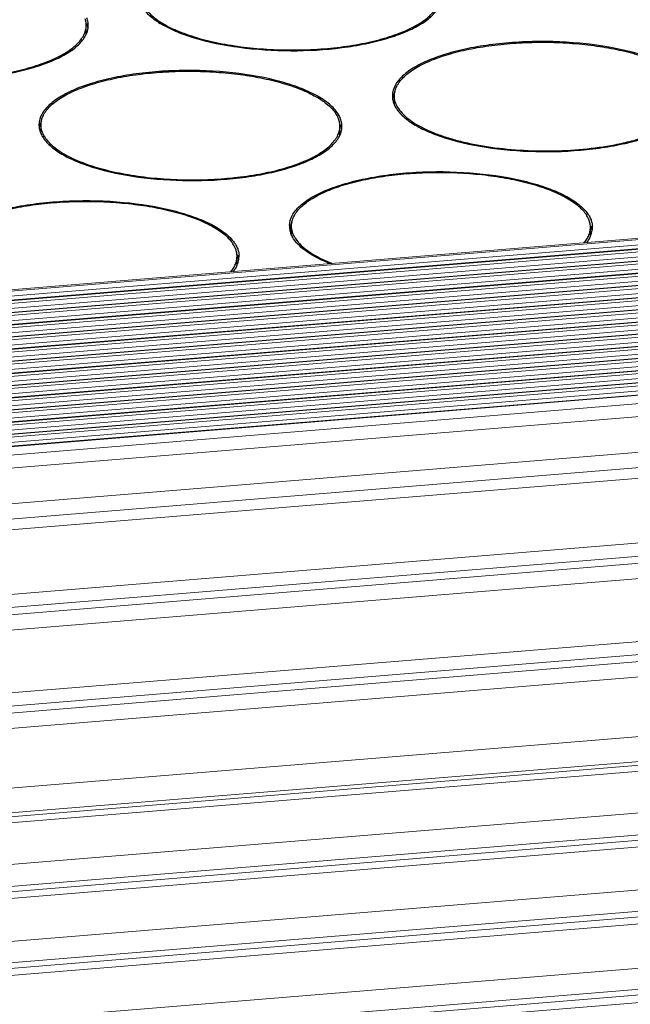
# Model space of a CAD drawing. Header units: millimetres. Extents: x 24895 to 26296, y -11704 to -10713.
# Tile 29 of 47: x 26057 to 26084, y -11367 to -11323. Entities that reach past the tile are written whole.
import ezdxf

# ---------------------------------------------------------------- set-up
doc = ezdxf.new("R2010")
doc.units = ezdxf.units.MM
doc.header["$LTSCALE"] = 50
doc.layers.get('0').update_dxf_attribs({"lineweight": 18})
doc.layers.add('02___PRT_ALL_AXES', color=7, linetype='Continuous')

msp = doc.modelspace()

# ---------------------------------------------------------------- linework, layer by layer
at = {"color": 7, "linetype": 'Continuous'}
for p, q in [((26201.594, -11323.471), (25789.028, -11357.292)), ((25789.066, -11357.35), (26201.631, -11323.529)), ((25789.118, -11357.569), (26201.684, -11323.748)), ((26201.889, -11323.925), (25789.324, -11357.745)), ((25789.399, -11357.861), (26201.964, -11324.04)), ((26201.868, -11323.908), (25789.422, -11357.719)), ((25789.452, -11358.08), (26202.017, -11324.259)), ((26202.223, -11324.435), (25789.657, -11358.256)), ((25789.732, -11358.371), (26202.298, -11324.55)), ((26202.201, -11324.419), (25789.755, -11358.23)), ((25789.785, -11358.591), (26202.35, -11324.77)), ((26202.556, -11324.946), (25789.991, -11358.767)), ((26202.534, -11324.929), (25790.088, -11358.741)), ((25790.066, -11358.882), (26202.631, -11325.061)), ((25790.118, -11359.101), (26202.683, -11325.281)), ((26202.867, -11325.44), (25790.422, -11359.251)), ((26202.889, -11325.457), (25790.324, -11359.278)), ((25790.399, -11359.393), (26202.964, -11325.572)), ((25790.529, -11359.606), (26203.016, -11325.791)), ((26203.222, -11325.967), (25790.657, -11359.788)), ((25790.732, -11359.903), (26203.297, -11326.082)), ((26203.2, -11325.951), (25790.755, -11359.762)), ((25790.862, -11360.116), (26203.35, -11326.302)), ((26203.555, -11326.478), (25790.99, -11360.299)), ((25791.065, -11360.414), (26203.63, -11326.593)), ((26203.534, -11326.462), (25791.088, -11360.273)), ((25791.196, -11360.627), (26203.683, -11326.813)), ((26203.889, -11326.989), (25791.323, -11360.81)), ((25791.398, -11360.925), (26203.964, -11327.104)), ((26203.867, -11326.972), (25791.421, -11360.783)), ((25791.529, -11361.138), (26204.016, -11327.323)), ((26204.222, -11327.499), (25791.657, -11361.32)), ((25791.732, -11361.435), (26204.297, -11327.614)), ((26204.2, -11327.483), (25791.755, -11361.294)), ((25791.862, -11361.649), (26204.349, -11327.834)), ((26204.555, -11328.01), (25791.99, -11361.831)), ((26204.533, -11327.994), (25792.088, -11361.805)), ((25792.065, -11361.946), (26204.63, -11328.125)), ((25792.195, -11362.159), (26204.683, -11328.345)), ((26204.888, -11328.521), (25792.323, -11362.342)), ((25792.398, -11362.457), (26204.963, -11328.636)), ((26204.866, -11328.504), (25792.421, -11362.315)), ((25792.529, -11362.67), (26205.016, -11328.855)), ((26205.221, -11329.031), (25792.656, -11362.852)), ((25792.731, -11362.967), (26205.297, -11329.147)), ((26205.2, -11329.015), (25792.754, -11362.826)), ((25792.862, -11363.181), (26205.349, -11329.366)), ((26205.555, -11329.542), (25792.989, -11363.363)), ((25793.065, -11363.478), (26205.63, -11329.657)), ((26205.533, -11329.526), (25793.087, -11363.337)), ((25793.195, -11363.691), (26205.682, -11329.877)), ((26205.866, -11330.036), (25793.301, -11363.857)), ((26205.888, -11330.053), (25793.323, -11363.874)), ((25793.55, -11364.222), (26206.115, -11330.401)), ((25793.908, -11364.771), (26206.25, -11330.968)), ((25794.888, -11366.272), (26206.392, -11332.538)), ((25795.306, -11366.914), (26206.307, -11333.221)), ((25795.599, -11367.363), (26204.899, -11333.81)), ((26206.67, -11336.524), (25797.124, -11370.098)), ((26206.805, -11337.091), (25797.294, -11370.662)), ((26206.833, -11337.405), (25797.38, -11370.971)), ((26206.748, -11338.088), (25797.537, -11371.634)), ((25797.984, -11374.377), (26207.061, -11340.842)), ((25798.052, -11374.949), (26207.196, -11341.409)), ((26207.224, -11341.723), (25798.078, -11375.263)), ((26207.139, -11342.405), (25798.139, -11375.934)), ((25798.375, -11378.553), (26207.364, -11345.025)), ((25798.472, -11379.641), (26207.521, -11346.109)), ((26207.509, -11346.274), (25798.487, -11379.805)), ((26207.417, -11346.55), (25798.511, -11380.071)), ((25798.676, -11381.905), (26207.153, -11348.419)), ((25798.763, -11382.864), (26207.295, -11349.373)), ((26207.28, -11349.618), (25798.784, -11383.106)), ((26207.187, -11349.915), (25798.81, -11383.393)), ((25798.98, -11385.284), (26206.958, -11351.839)), ((25799.065, -11386.221), (26207.102, -11352.771)), ((26207.089, -11353.02), (25799.087, -11386.467)), ((26206.995, -11353.339), (25799.115, -11386.776)), ((25799.287, -11388.723), (26206.8, -11355.316)), ((25799.343, -11389.64), (26206.945, -11356.226)), ((26206.935, -11356.479), (25799.354, -11389.892)), ((26206.84, -11356.82), (25799.368, -11390.224))]:
    msp.add_line(p, q, dxfattribs=at)
at = {"layer": '02___PRT_ALL_AXES', "color": 7, "linetype": 'Continuous'}
for p, q in [((26060.217, -11323.98), (26060.219, -11323.644)), ((26073.838, -11327.092), (26073.839, -11326.756)), ((26058.218, -11328.372), (26058.219, -11328.037)), ((26071.429, -11328.44), (26071.431, -11328.105)), ((26069.29, -11332.845), (26069.291, -11332.509)), ((26082.501, -11332.913), (26082.503, -11332.577)), ((26066.881, -11334.193), (26066.883, -11333.858))]:
    msp.add_line(p, q, dxfattribs=at)
for centre, radius, start, end in [((26059.344, -11323.64), 0.875, 359.7076, 4.2131), ((26059.281, -11323.941), 1.031, 17.049, 20.859), ((26059.32, -11323.928), 0.989, 15.2991, 17.0329), ((26059.363, -11323.917), 0.945, 9.0628, 15.3277), ((26059.415, -11323.639), 0.894, 351.6597, 358.3023), ((26059.425, -11323.64), 0.884, 359.7287, 3.8061), ((26059.426, -11323.64), 0.883, 358.3198, 359.7263), ((26059.343, -11323.975), 0.874, 356.2387, 359.7005), ((26059.295, -11323.611), 1.017, 338.6003, 343.6344), ((26059.368, -11323.632), 0.941, 343.6201, 351.6151), ((26074.632, -11326.76), 0.883, 178.3207, 179.7263), ((26074.735, -11327.05), 0.99, 162.3529, 163.6651), ((26074.633, -11326.76), 0.884, 179.7287, 183.8061), ((26074.649, -11326.759), 0.9, 183.8206, 189.0389), ((26074.688, -11327.037), 0.941, 163.6201, 171.6151), ((26074.694, -11326.752), 0.945, 189.0628, 195.3277), ((26074.75, -11326.736), 1.004, 195.3126, 199.0309), ((26074.788, -11326.724), 1.044, 199.0182, 200.5531), ((26070.175, -11328.249), 1.287, 28.6776, 33.1871), ((26070.14, -11328.32), 1.432, 33.1334, 35.1147), ((26075.15, -11326.579), 1.351, 211.705, 213.1278), ((26059.012, -11328.041), 0.883, 178.3207, 179.7263), ((26059.013, -11328.041), 0.884, 179.7287, 183.8061), ((26059.068, -11328.317), 0.941, 163.6201, 171.6151), ((26059.115, -11328.33), 0.99, 162.3529, 163.6651), ((26070.425, -11328.131), 1.01, 17.9254, 19.7633), ((26070.556, -11328.101), 0.875, 359.7076, 4.2131), ((26070.493, -11328.402), 1.031, 17.049, 20.859), ((26070.637, -11328.101), 0.884, 359.7287, 3.8061), ((26059.029, -11328.04), 0.9, 183.8206, 189.0389), ((26059.074, -11328.032), 0.945, 189.0628, 195.3277), ((26059.13, -11328.017), 1.004, 195.3126, 199.0309), ((26059.168, -11328.004), 1.044, 199.0182, 200.5531), ((26070.435, -11328.043), 1.095, 334.7192, 338.6066), ((26070.555, -11328.436), 0.874, 356.2387, 359.7005), ((26070.507, -11328.072), 1.017, 338.6003, 343.6344), ((26070.532, -11328.389), 0.989, 15.2991, 17.0329), ((26070.581, -11328.093), 0.941, 343.6201, 351.6151), ((26070.575, -11328.378), 0.945, 9.0628, 15.3277), ((26070.627, -11328.1), 0.894, 351.6597, 358.3023), ((26070.638, -11328.101), 0.883, 358.3198, 359.7263), ((26059.53, -11327.86), 1.351, 211.705, 213.1278), ((26081.212, -11332.792), 1.432, 33.1334, 35.1147), ((26081.247, -11332.721), 1.287, 28.6776, 33.1871), ((26081.497, -11332.603), 1.01, 17.9254, 19.7633), ((26070.084, -11332.513), 0.883, 178.3207, 179.7263), ((26070.085, -11332.513), 0.884, 179.7287, 183.8061), ((26070.101, -11332.512), 0.9, 183.8206, 189.0389), ((26070.141, -11332.79), 0.941, 163.6201, 171.6151), ((26070.146, -11332.505), 0.945, 189.0628, 195.3277), ((26070.202, -11332.489), 1.004, 195.3126, 199.0309), ((26070.187, -11332.803), 0.99, 162.3529, 163.6651), ((26070.241, -11332.476), 1.044, 199.0182, 200.5531), ((26081.628, -11332.573), 0.875, 359.7076, 4.2131), ((26081.579, -11332.544), 1.017, 338.6003, 343.6344), ((26081.565, -11332.874), 1.031, 17.049, 20.859), ((26081.605, -11332.862), 0.989, 15.2991, 17.0329), ((26081.653, -11332.565), 0.941, 343.6201, 351.6151), ((26081.647, -11332.85), 0.945, 9.0628, 15.3277), ((26081.699, -11332.573), 0.894, 351.6597, 358.3023), ((26081.709, -11332.573), 0.884, 359.7287, 3.8061), ((26081.71, -11332.573), 0.883, 358.3198, 359.7263), ((26065.592, -11334.072), 1.432, 33.1334, 35.1147), ((26070.602, -11332.332), 1.351, 211.705, 213.1278), ((26081.511, -11332.517), 1.091, 335.1497, 338.6118), ((26065.627, -11334.002), 1.287, 28.6776, 33.1871), ((26065.877, -11333.883), 1.01, 17.9254, 19.7633), ((26066.008, -11333.853), 0.875, 359.7076, 4.2131), ((26065.959, -11333.824), 1.017, 338.6003, 343.6344), ((26065.945, -11334.155), 1.031, 17.049, 20.859), ((26065.984, -11334.142), 0.989, 15.2991, 17.0329), ((26066.033, -11333.846), 0.941, 343.6201, 351.6151), ((26066.027, -11334.131), 0.945, 9.0628, 15.3277), ((26066.079, -11333.853), 0.894, 351.6597, 358.3023), ((26066.089, -11333.854), 0.884, 359.7287, 3.8061), ((26066.09, -11333.854), 0.883, 358.3198, 359.7263), ((26065.891, -11333.798), 1.091, 335.1086, 338.6113)]:
    msp.add_arc(centre, radius, start, end, dxfattribs=at)
for points, knots in [([(26060.099, -11323.035), (26059.989, -11322.878), (26059.676, -11322.574), (26059.066, -11322.2), (26058.288, -11321.871), (26056.997, -11321.486), (26055.15, -11321.198), (26053.214, -11321.149), (26051.651, -11321.261), (26050.546, -11321.418), (26049.539, -11321.644), (26048.66, -11321.931), (26047.936, -11322.27), (26047.387, -11322.652), (26047.022, -11323.076), (26046.922, -11323.404), (26046.917, -11323.554)], [0, 0, 0, 0, 0.039993, 0.089203, 0.147831, 0.21504, 0.368754, 0.534561, 0.616306, 0.69421, 0.766195, 0.830498, 0.885835, 0.931671, 0.968749, 1, 1, 1, 1]), ([(26062.806, -11322.856), (26062.855, -11322.931), (26062.973, -11323.079), (26063.193, -11323.283), (26063.461, -11323.478), (26063.777, -11323.664), (26064.136, -11323.84), (26064.69, -11324.064), (26065.475, -11324.303), (26066.508, -11324.519), (26067.629, -11324.665), (26068.802, -11324.737), (26069.99, -11324.731), (26071.152, -11324.649), (26072.253, -11324.493), (26073.11, -11324.301), (26073.735, -11324.111), (26074.154, -11323.958), (26074.533, -11323.792), (26074.869, -11323.614), (26075.158, -11323.425), (26075.4, -11323.227), (26075.592, -11323.02), (26075.732, -11322.807), (26075.818, -11322.587), (26075.839, -11322.437), (26075.839, -11322.364)], [0, 0, 0, 0, 0.018662, 0.039448, 0.06256, 0.088083, 0.116008, 0.146261, 0.213173, 0.287377, 0.366958, 0.449726, 0.533334, 0.615398, 0.693607, 0.765835, 0.799139, 0.830307, 0.859194, 0.885702, 0.909794, 0.931512, 0.951006, 0.968572, 0.984682, 1, 1, 1, 1]), ([(26062.719, -11322.864), (26062.817, -11323.015), (26063.1, -11323.309), (26063.658, -11323.674), (26064.375, -11324), (26065.577, -11324.389), (26067.319, -11324.7), (26069.532, -11324.808), (26071.396, -11324.674), (26072.792, -11324.421), (26073.707, -11324.176), (26074.493, -11323.878), (26075.127, -11323.535), (26075.595, -11323.156), (26075.804, -11322.852), (26075.862, -11322.701)], [0, 0, 0, 0, 0.038196, 0.084944, 0.140602, 0.204567, 0.351998, 0.513562, 0.672794, 0.746475, 0.813759, 0.873222, 0.923943, 0.965796, 1, 1, 1, 1]), ([(26047.186, -11324.137), (26047.235, -11324.212), (26047.353, -11324.359), (26047.573, -11324.563), (26047.841, -11324.759), (26048.157, -11324.945), (26048.516, -11325.12), (26049.07, -11325.345), (26049.855, -11325.584), (26050.888, -11325.799), (26052.009, -11325.945), (26053.182, -11326.017), (26054.37, -11326.012), (26055.532, -11325.93), (26056.633, -11325.774), (26057.49, -11325.582), (26058.115, -11325.392), (26058.534, -11325.239), (26058.913, -11325.073), (26059.249, -11324.894), (26059.538, -11324.705), (26059.78, -11324.507), (26059.972, -11324.301), (26060.112, -11324.087), (26060.198, -11323.868), (26060.219, -11323.717), (26060.219, -11323.644)], [0, 0, 0, 0, 0.018662, 0.039448, 0.06256, 0.088083, 0.116008, 0.146261, 0.213173, 0.287377, 0.366958, 0.449726, 0.533334, 0.615398, 0.693607, 0.765835, 0.799139, 0.830307, 0.859194, 0.885702, 0.909794, 0.931512, 0.951006, 0.968572, 0.984682, 1, 1, 1, 1]), ([(26060.217, -11323.575), (26060.215, -11323.557), (26060.208, -11323.484), (26060.191, -11323.412), (26060.174, -11323.359)], [0, 0, 0, 0, 0.246657, 1, 1, 1, 1]), ([(26060.307, -11323.581), (26060.305, -11323.559), (26060.296, -11323.467), (26060.272, -11323.377), (26060.248, -11323.312)], [0, 0, 0, 0, 0.245626, 1, 1, 1, 1]), ([(26047.099, -11324.144), (26047.197, -11324.295), (26047.48, -11324.589), (26048.038, -11324.954), (26048.755, -11325.281), (26049.957, -11325.67), (26051.699, -11325.981), (26053.912, -11326.089), (26055.776, -11325.954), (26057.172, -11325.702), (26058.087, -11325.457), (26058.873, -11325.159), (26059.507, -11324.816), (26059.975, -11324.436), (26060.184, -11324.132), (26060.242, -11323.982)], [0, 0, 0, 0, 0.038196, 0.084944, 0.140602, 0.204567, 0.351998, 0.513562, 0.672794, 0.746475, 0.813759, 0.873222, 0.923943, 0.965796, 1, 1, 1, 1]), ([(26086.932, -11326.215), (26086.821, -11326.058), (26086.508, -11325.754), (26085.899, -11325.381), (26085.121, -11325.051), (26083.829, -11324.667), (26081.982, -11324.378), (26080.046, -11324.329), (26078.483, -11324.441), (26077.378, -11324.599), (26076.371, -11324.825), (26075.492, -11325.111), (26074.769, -11325.45), (26074.219, -11325.833), (26073.855, -11326.256), (26073.754, -11326.584), (26073.75, -11326.735)], [0, 0, 0, 0, 0.039993, 0.089203, 0.147831, 0.21504, 0.368754, 0.534561, 0.616306, 0.69421, 0.766195, 0.830498, 0.885835, 0.931671, 0.968749, 1, 1, 1, 1]), ([(26073.968, -11326.29), (26074.048, -11326.144), (26074.222, -11325.94), (26074.507, -11325.706), (26074.774, -11325.528), (26075.08, -11325.361), (26075.557, -11325.143), (26076.241, -11324.905), (26077.152, -11324.681), (26078.156, -11324.516), (26079.225, -11324.414), (26080.328, -11324.378), (26081.435, -11324.409), (26082.513, -11324.507), (26083.534, -11324.669), (26084.466, -11324.889), (26085.172, -11325.124), (26085.669, -11325.339), (26085.992, -11325.506), (26086.276, -11325.682), (26086.584, -11325.915), (26086.777, -11326.118), (26086.872, -11326.264)], [0, 0, 0, 0, 0.036003, 0.05695, 0.080032, 0.10529, 0.132701, 0.193632, 0.261842, 0.335892, 0.414065, 0.494462, 0.575093, 0.653959, 0.729134, 0.798848, 0.861587, 0.889981, 0.916251, 0.940348, 0.96228, 1, 1, 1, 1]), ([(26071.312, -11327.496), (26071.201, -11327.338), (26070.888, -11327.035), (26070.279, -11326.661), (26069.501, -11326.332), (26068.209, -11325.947), (26066.362, -11325.659), (26064.426, -11325.609), (26062.863, -11325.722), (26061.758, -11325.879), (26060.751, -11326.105), (26059.872, -11326.392), (26059.149, -11326.731), (26058.599, -11327.113), (26058.235, -11327.537), (26058.134, -11327.865), (26058.13, -11328.015)], [0, 0, 0, 0, 0.039993, 0.089203, 0.147831, 0.21504, 0.368754, 0.534561, 0.616306, 0.69421, 0.766195, 0.830498, 0.885835, 0.931671, 0.968749, 1, 1, 1, 1]), ([(26058.348, -11327.57), (26058.428, -11327.425), (26058.602, -11327.221), (26058.887, -11326.986), (26059.154, -11326.809), (26059.46, -11326.641), (26059.937, -11326.423), (26060.621, -11326.186), (26061.532, -11325.962), (26062.536, -11325.796), (26063.605, -11325.694), (26064.708, -11325.658), (26065.815, -11325.69), (26066.893, -11325.788), (26067.914, -11325.949), (26068.846, -11326.17), (26069.552, -11326.404), (26070.049, -11326.62), (26070.372, -11326.787), (26070.656, -11326.962), (26070.964, -11327.196), (26071.157, -11327.398), (26071.252, -11327.544)], [0, 0, 0, 0, 0.036003, 0.05695, 0.080032, 0.10529, 0.132701, 0.193632, 0.261842, 0.335892, 0.414065, 0.494462, 0.575093, 0.653959, 0.729134, 0.798848, 0.861587, 0.889981, 0.916251, 0.940348, 0.96228, 1, 1, 1, 1]), ([(26073.86, -11326.573), (26073.865, -11326.549), (26073.89, -11326.451), (26073.931, -11326.357), (26073.968, -11326.29)], [0, 0, 0, 0, 0.242133, 1, 1, 1, 1]), ([(26073.863, -11326.581), (26073.855, -11326.595), (26073.828, -11326.649), (26073.806, -11326.706), (26073.792, -11326.75)], [0, 0, 0, 0, 0.255838, 1, 1, 1, 1]), ([(26073.839, -11326.756), (26073.839, -11326.741), (26073.841, -11326.679), (26073.85, -11326.618), (26073.86, -11326.573)], [0, 0, 0, 0, 0.248676, 1, 1, 1, 1]), ([(26073.811, -11327.09), (26073.818, -11327.11), (26073.852, -11327.191), (26073.895, -11327.269), (26073.931, -11327.324)], [0, 0, 0, 0, 0.241755, 1, 1, 1, 1]), ([(26074.001, -11327.289), (26073.95, -11327.206), (26073.868, -11327.035), (26073.839, -11326.847), (26073.839, -11326.756)], [0, 0, 0, 0, 0.51844, 1, 1, 1, 1]), ([(26083.585, -11328.917), (26083.837, -11328.869), (26084.318, -11328.762), (26084.996, -11328.561), (26085.593, -11328.329), (26086.1, -11328.071), (26086.453, -11327.827), (26086.678, -11327.62), (26086.85, -11327.423), (26086.976, -11327.21), (26087.04, -11326.988), (26087.051, -11326.878), (26087.051, -11326.825)], [0, 0, 0, 0, 0.178923, 0.344153, 0.493684, 0.626136, 0.741016, 0.792121, 0.839303, 0.923586, 0.962336, 1, 1, 1, 1]), ([(26058.24, -11327.853), (26058.245, -11327.829), (26058.27, -11327.731), (26058.311, -11327.637), (26058.348, -11327.57)], [0, 0, 0, 0, 0.242133, 1, 1, 1, 1]), ([(26071.46, -11327.773), (26071.453, -11327.753), (26071.419, -11327.671), (26071.376, -11327.593), (26071.339, -11327.537)], [0, 0, 0, 0, 0.241712, 1, 1, 1, 1]), ([(26073.931, -11327.324), (26074.028, -11327.474), (26074.307, -11327.765), (26074.857, -11328.127), (26075.563, -11328.451), (26076.746, -11328.839), (26078.464, -11329.153), (26080.652, -11329.269), (26082.502, -11329.146), (26083.894, -11328.906), (26084.814, -11328.67), (26085.609, -11328.381), (26086.259, -11328.047), (26086.747, -11327.677), (26086.975, -11327.379), (26087.045, -11327.23)], [0, 0, 0, 0, 0.037962, 0.084336, 0.139488, 0.202851, 0.348984, 0.509513, 0.668421, 0.742313, 0.810086, 0.870307, 0.922004, 0.964921, 1, 1, 1, 1]), ([(26074.019, -11327.317), (26074.081, -11327.413), (26074.24, -11327.601), (26074.543, -11327.854), (26074.921, -11328.092), (26075.371, -11328.313), (26075.886, -11328.515), (26076.46, -11328.694), (26077.085, -11328.849), (26077.996, -11329.023), (26079.203, -11329.164), (26080.687, -11329.212), (26082.159, -11329.138), (26083.122, -11329.006), (26083.585, -11328.917)], [0, 0, 0, 0, 0.034072, 0.07311, 0.117554, 0.167469, 0.222655, 0.282726, 0.347153, 0.415303, 0.559812, 0.70994, 0.858902, 1, 1, 1, 1]), ([(26058.243, -11327.861), (26058.235, -11327.875), (26058.208, -11327.93), (26058.186, -11327.987), (26058.172, -11328.03)], [0, 0, 0, 0, 0.255838, 1, 1, 1, 1]), ([(26058.219, -11328.037), (26058.219, -11328.022), (26058.221, -11327.96), (26058.23, -11327.898), (26058.24, -11327.853)], [0, 0, 0, 0, 0.248676, 1, 1, 1, 1]), ([(26058.381, -11328.569), (26058.33, -11328.487), (26058.248, -11328.316), (26058.219, -11328.127), (26058.219, -11328.037)], [0, 0, 0, 0, 0.51844, 1, 1, 1, 1]), ([(26071.375, -11327.789), (26071.371, -11327.776), (26071.35, -11327.722), (26071.325, -11327.669), (26071.304, -11327.631)], [0, 0, 0, 0, 0.244634, 1, 1, 1, 1]), ([(26071.429, -11328.036), (26071.427, -11328.018), (26071.42, -11327.945), (26071.403, -11327.873), (26071.386, -11327.82)], [0, 0, 0, 0, 0.246657, 1, 1, 1, 1]), ([(26071.519, -11328.042), (26071.518, -11328.02), (26071.508, -11327.928), (26071.484, -11327.838), (26071.46, -11327.773)], [0, 0, 0, 0, 0.245626, 1, 1, 1, 1]), ([(26058.191, -11328.371), (26058.198, -11328.39), (26058.232, -11328.472), (26058.275, -11328.549), (26058.311, -11328.605)], [0, 0, 0, 0, 0.241755, 1, 1, 1, 1]), ([(26058.399, -11328.598), (26058.447, -11328.672), (26058.566, -11328.82), (26058.785, -11329.024), (26059.054, -11329.22), (26059.369, -11329.406), (26059.729, -11329.581), (26060.283, -11329.805), (26061.067, -11330.044), (26062.1, -11330.26), (26063.221, -11330.406), (26064.394, -11330.478), (26065.582, -11330.473), (26066.744, -11330.391), (26067.845, -11330.235), (26068.702, -11330.043), (26069.327, -11329.853), (26069.746, -11329.7), (26070.125, -11329.533), (26070.461, -11329.355), (26070.751, -11329.166), (26070.992, -11328.968), (26071.184, -11328.762), (26071.324, -11328.548), (26071.411, -11328.329), (26071.431, -11328.178), (26071.431, -11328.105)], [0, 0, 0, 0, 0.018662, 0.039448, 0.06256, 0.088083, 0.116008, 0.146261, 0.213173, 0.287377, 0.366958, 0.449726, 0.533334, 0.615398, 0.693607, 0.765835, 0.799139, 0.830307, 0.859194, 0.885702, 0.909794, 0.931512, 0.951006, 0.968572, 0.984682, 1, 1, 1, 1]), ([(26058.311, -11328.605), (26058.408, -11328.754), (26058.687, -11329.045), (26059.236, -11329.407), (26059.943, -11329.732), (26061.126, -11330.12), (26062.843, -11330.433), (26065.032, -11330.549), (26066.881, -11330.427), (26068.274, -11330.186), (26069.194, -11329.95), (26069.989, -11329.662), (26070.638, -11329.328), (26071.127, -11328.957), (26071.355, -11328.66), (26071.425, -11328.511)], [0, 0, 0, 0, 0.037961, 0.084334, 0.139485, 0.202846, 0.348976, 0.509502, 0.668409, 0.742302, 0.810077, 0.8703, 0.921999, 0.964918, 1, 1, 1, 1]), ([(26069.202, -11332.487), (26069.206, -11332.337), (26069.307, -11332.009), (26069.671, -11331.586), (26070.221, -11331.203), (26070.945, -11330.864), (26071.823, -11330.578), (26072.83, -11330.352), (26073.935, -11330.194), (26075.498, -11330.082), (26077.434, -11330.131), (26079.281, -11330.42), (26080.573, -11330.804), (26081.351, -11331.134), (26081.96, -11331.507), (26082.273, -11331.811), (26082.384, -11331.968)], [0, 0, 0, 0, 0.031251, 0.068329, 0.114165, 0.169502, 0.233805, 0.30579, 0.383694, 0.465439, 0.631246, 0.78496, 0.852169, 0.910797, 0.960007, 1, 1, 1, 1]), ([(26069.42, -11332.043), (26069.5, -11331.897), (26069.674, -11331.693), (26069.959, -11331.458), (26070.226, -11331.281), (26070.532, -11331.113), (26071.009, -11330.895), (26071.693, -11330.658), (26072.604, -11330.434), (26073.608, -11330.269), (26074.677, -11330.167), (26075.78, -11330.131), (26076.887, -11330.162), (26077.965, -11330.26), (26078.986, -11330.422), (26079.918, -11330.642), (26080.624, -11330.877), (26081.121, -11331.092), (26081.444, -11331.259), (26081.728, -11331.435), (26082.036, -11331.668), (26082.229, -11331.871), (26082.324, -11332.017)], [0, 0, 0, 0, 0.036003, 0.05695, 0.080032, 0.10529, 0.132701, 0.193632, 0.261842, 0.335892, 0.414065, 0.494462, 0.575093, 0.653959, 0.729134, 0.798848, 0.861587, 0.889981, 0.916251, 0.940348, 0.96228, 1, 1, 1, 1]), ([(26053.582, -11333.768), (26053.586, -11333.618), (26053.687, -11333.29), (26054.051, -11332.866), (26054.601, -11332.484), (26055.324, -11332.145), (26056.203, -11331.858), (26057.21, -11331.632), (26058.315, -11331.475), (26059.878, -11331.362), (26061.814, -11331.412), (26063.661, -11331.7), (26064.953, -11332.085), (26065.731, -11332.414), (26066.34, -11332.787), (26066.653, -11333.091), (26066.764, -11333.249)], [0, 0, 0, 0, 0.031251, 0.068329, 0.114165, 0.169502, 0.233805, 0.30579, 0.383694, 0.465439, 0.631246, 0.78496, 0.852169, 0.910797, 0.960007, 1, 1, 1, 1]), ([(26053.8, -11333.323), (26053.88, -11333.178), (26054.054, -11332.973), (26054.339, -11332.739), (26054.606, -11332.562), (26054.912, -11332.394), (26055.389, -11332.176), (26056.073, -11331.939), (26056.984, -11331.715), (26057.988, -11331.549), (26059.057, -11331.447), (26060.16, -11331.411), (26061.267, -11331.443), (26062.345, -11331.541), (26063.366, -11331.702), (26064.298, -11331.923), (26065.004, -11332.157), (26065.501, -11332.373), (26065.824, -11332.539), (26066.108, -11332.715), (26066.416, -11332.949), (26066.609, -11333.151), (26066.704, -11333.297)], [0, 0, 0, 0, 0.036003, 0.05695, 0.080032, 0.10529, 0.132701, 0.193632, 0.261842, 0.335892, 0.414065, 0.494462, 0.575093, 0.653959, 0.729134, 0.798848, 0.861587, 0.889981, 0.916251, 0.940348, 0.96228, 1, 1, 1, 1]), ([(26069.244, -11332.503), (26069.249, -11332.488), (26069.269, -11332.431), (26069.293, -11332.375), (26069.315, -11332.334)], [0, 0, 0, 0, 0.244765, 1, 1, 1, 1]), ([(26069.291, -11332.509), (26069.291, -11332.494), (26069.293, -11332.432), (26069.302, -11332.371), (26069.312, -11332.326)], [0, 0, 0, 0, 0.248676, 1, 1, 1, 1]), ([(26069.312, -11332.326), (26069.317, -11332.302), (26069.342, -11332.204), (26069.383, -11332.11), (26069.42, -11332.043)], [0, 0, 0, 0, 0.242133, 1, 1, 1, 1]), ([(26082.447, -11332.261), (26082.443, -11332.248), (26082.422, -11332.194), (26082.397, -11332.142), (26082.376, -11332.103)], [0, 0, 0, 0, 0.244634, 1, 1, 1, 1]), ([(26082.411, -11332.009), (26082.424, -11332.029), (26082.471, -11332.104), (26082.509, -11332.184), (26082.532, -11332.245)], [0, 0, 0, 0, 0.259263, 1, 1, 1, 1]), ([(26082.501, -11332.509), (26082.499, -11332.491), (26082.492, -11332.417), (26082.475, -11332.345), (26082.458, -11332.292)], [0, 0, 0, 0, 0.246657, 1, 1, 1, 1]), ([(26082.532, -11332.245), (26082.54, -11332.268), (26082.57, -11332.355), (26082.587, -11332.446), (26082.591, -11332.515)], [0, 0, 0, 0, 0.256131, 1, 1, 1, 1]), ([(26069.383, -11333.077), (26069.371, -11333.058), (26069.324, -11332.984), (26069.286, -11332.904), (26069.263, -11332.843)], [0, 0, 0, 0, 0.259205, 1, 1, 1, 1]), ([(26069.453, -11333.042), (26069.402, -11332.959), (26069.32, -11332.788), (26069.291, -11332.6), (26069.291, -11332.509)], [0, 0, 0, 0, 0.51844, 1, 1, 1, 1]), ([(26082.227, -11333.259), (26082.271, -11333.206), (26082.348, -11333.099), (26082.437, -11332.928), (26082.49, -11332.753), (26082.503, -11332.635), (26082.503, -11332.577)], [0, 0, 0, 0, 0.274207, 0.528389, 0.76804, 1, 1, 1, 1]), ([(26071.005, -11334.183), (26070.654, -11334.045), (26070.169, -11333.814), (26069.645, -11333.405), (26069.455, -11333.188), (26069.383, -11333.077)], [0, 0, 0, 0, 0.5694, 0.801264, 1, 1, 1, 1]), ([(26069.471, -11333.07), (26069.542, -11333.18), (26069.732, -11333.397), (26070.099, -11333.682), (26070.562, -11333.947), (26070.909, -11334.098), (26071.096, -11334.171)], [0, 0, 0, 0, 0.198197, 0.429646, 0.697013, 1, 1, 1, 1]), ([(26082.501, -11332.976), (26082.49, -11333), (26082.44, -11333.098), (26082.377, -11333.19), (26082.324, -11333.256)], [0, 0, 0, 0, 0.23872, 1, 1, 1, 1]), ([(26066.827, -11333.542), (26066.823, -11333.529), (26066.802, -11333.475), (26066.777, -11333.422), (26066.756, -11333.384)], [0, 0, 0, 0, 0.244634, 1, 1, 1, 1]), ([(26066.791, -11333.29), (26066.804, -11333.309), (26066.85, -11333.384), (26066.889, -11333.465), (26066.912, -11333.526)], [0, 0, 0, 0, 0.259263, 1, 1, 1, 1]), ([(26066.881, -11333.789), (26066.879, -11333.771), (26066.872, -11333.698), (26066.855, -11333.625), (26066.838, -11333.573)], [0, 0, 0, 0, 0.246657, 1, 1, 1, 1]), ([(26066.912, -11333.526), (26066.92, -11333.548), (26066.95, -11333.635), (26066.967, -11333.727), (26066.971, -11333.795)], [0, 0, 0, 0, 0.256131, 1, 1, 1, 1]), ([(26066.607, -11334.539), (26066.651, -11334.486), (26066.728, -11334.379), (26066.816, -11334.208), (26066.87, -11334.034), (26066.883, -11333.916), (26066.883, -11333.858)], [0, 0, 0, 0, 0.274207, 0.528389, 0.76804, 1, 1, 1, 1]), ([(26066.88, -11334.257), (26066.869, -11334.281), (26066.82, -11334.379), (26066.756, -11334.471), (26066.704, -11334.536)], [0, 0, 0, 0, 0.238743, 1, 1, 1, 1])]:
    msp.add_open_spline(points, degree=3, knots=knots, dxfattribs=at)

doc.saveas('drawing.dxf')
